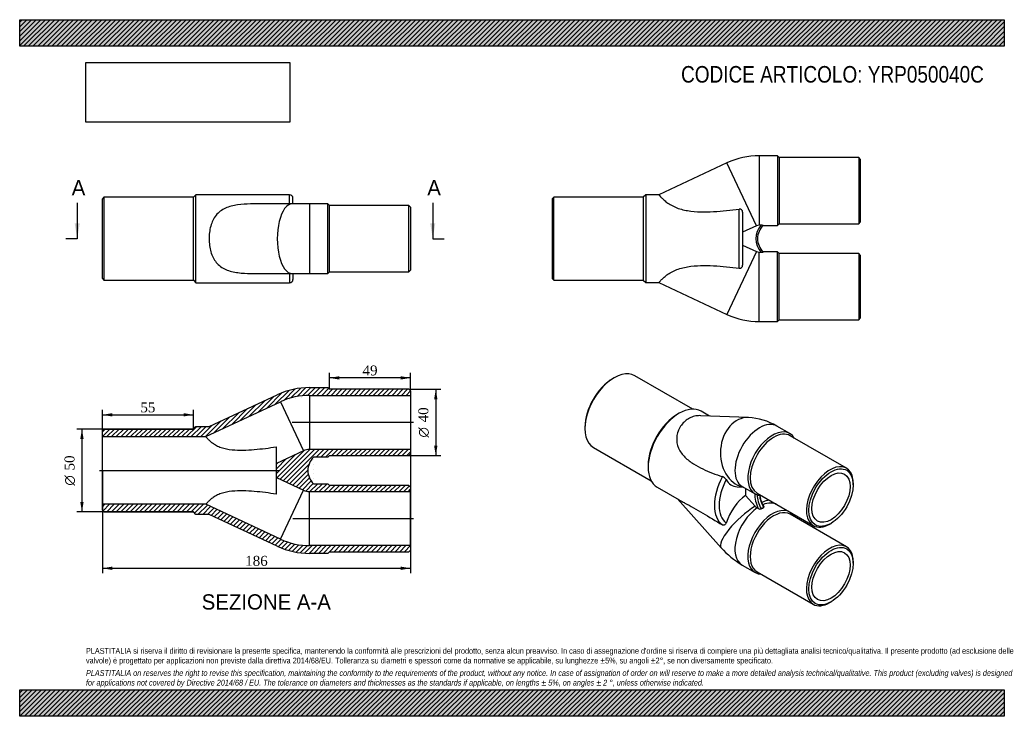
# Model space of a CAD drawing. Header units: millimetres. Extents: x 0 to 594, y 0 to 420.
import ezdxf
from ezdxf.enums import TextEntityAlignment as Align
from ezdxf.lldxf.tags import DXFTag

# ---------------------------------------------------------------- set-up
doc = ezdxf.new("R2010")
doc.units = ezdxf.units.MM
doc.header["$LTSCALE"] = 2
for name, color, linetype in [('Default', 7, 'Continuous'), ('DV4_Default', 7, 'Continuous'), ('YRP050040C', 7, 'Continuous')]:
    doc.layers.add(name, color=color, linetype=linetype)
doc.styles.add('SEACAD_Solid_Edge_ANSI', font='seans.ttf')
doc.styles.add('SEACAD_Solid_Edge_ANSI1_Symbols', font='semeca1.ttf')
doc.styles.add('SEACAD_Times_New_Roman', font='times.ttf')
tags = doc.linetypes.add('CENTER2', pattern=[28.575, 19.05, -3.175, 3.175, -3.175]).pattern_tags.tags
tags[10:11] = [DXFTag(74, 4), DXFTag(75, 0), DXFTag(340, '0'), DXFTag(46, 0.0), DXFTag(50, 0.0), DXFTag(44, 0.0), DXFTag(45, 0.0)]
tags[8:9] = [DXFTag(74, 4), DXFTag(75, 0), DXFTag(340, '0'), DXFTag(46, 0.0), DXFTag(50, 0.0), DXFTag(44, 0.0), DXFTag(45, 0.0)]
tags[6:7] = [DXFTag(74, 4), DXFTag(75, 0), DXFTag(340, '0'), DXFTag(46, 0.0), DXFTag(50, 0.0), DXFTag(44, 0.0), DXFTag(45, 0.0)]
tags[4:5] = [DXFTag(74, 4), DXFTag(75, 0), DXFTag(340, '0'), DXFTag(46, 0.0), DXFTag(50, 0.0), DXFTag(44, 0.0), DXFTag(45, 0.0)]
doc.dimstyles.new('ANSImm', dxfattribs={"dimtxt": 6, "dimasz": 6, "dimexe": 3, "dimexo": 0, "dimgap": 1.5, "dimtad": 1, "dimdsep": 46, "dimtxsty": 'SEACAD_Times_New_Roman', "dimblk1": '_SE_FILLED', "dimblk2": '_SE_FILLED', "dimsah": 1, "dimcen": 3, "dimazin": 0, "dimtfac": 0.85, "dimtdec": 3, "dimtofl": 0, "dimtmove": 0, "dimatfit": 3, "dimfxl": 1, "dimarcsym": 0})
picture_1 = doc.add_image_def('image1.jpg', size_in_pixel=(4302, 1260))

# ---------------------------------------------------------------- blocks, each defined once
blk = doc.blocks.new('SE')
at = {"layer": 'YRP050040C', "color": 7, "linetype": 'Continuous'}
for p, q in [((426.7, 333.65), (385.55, 314.46)), ((444.41, 295.68), (426.7, 333.65)), ((446.14, 337.96), (446.14, 296.06)), ((457.14, 337.96), (446.14, 337.96)), ((457.14, 337.96), (457.14, 295.96)), ((458.14, 336.96), (457.14, 337.96)), ((458.14, 336.96), (458.14, 296.96)), ((506.14, 336.96), (458.14, 336.96)), ((506.14, 336.96), (506.14, 296.96)), ((507.14, 335.96), (506.14, 336.96)), ((507.14, 335.96), (507.14, 297.96)), ((322.14, 312.96), (321.14, 311.96)), ((321.14, 311.96), (321.14, 263.96)), ((322.14, 262.96), (322.14, 312.96)), ((376.14, 312.96), (322.14, 312.96)), ((377.64, 314.46), (376.14, 312.96)), ((376.14, 312.96), (376.14, 262.96)), ((377.64, 314.46), (377.64, 261.46)), ((385.55, 314.46), (377.64, 314.46)), ((434.14, 270.17), (434.14, 305.75)), ((436.14, 303.99), (436.14, 271.94)), ((506.14, 296.96), (507.14, 297.96)), ((444.41, 295.68), (436.14, 291.82)), ((447.28, 296.06), (446.14, 296.06)), ((448.59, 296), (448.59, 295.96)), ((448.59, 295.96), (457.14, 295.96)), ((457.14, 295.96), (458.14, 296.96)), ((458.14, 296.96), (506.14, 296.96)), ((444.41, 280.25), (426.7, 242.27)), ((436.14, 284.11), (444.41, 280.25)), ((446.14, 237.96), (446.14, 279.87)), ((446.14, 279.87), (447.28, 279.87)), ((448.59, 279.96), (448.59, 279.93)), ((457.14, 279.96), (448.59, 279.96)), ((457.14, 237.96), (457.14, 279.96)), ((458.14, 278.96), (457.14, 279.96)), ((458.14, 238.96), (458.14, 278.96)), ((506.14, 278.96), (458.14, 278.96)), ((506.14, 278.96), (506.14, 238.96)), ((507.14, 277.96), (506.14, 278.96)), ((507.14, 277.96), (507.14, 239.96)), ((321.14, 263.96), (322.14, 262.96)), ((322.14, 262.96), (376.14, 262.96)), ((376.14, 262.96), (377.64, 261.46)), ((377.64, 261.46), (385.55, 261.46)), ((385.55, 261.46), (426.7, 242.27)), ((446.14, 237.96), (457.14, 237.96)), ((457.14, 237.96), (458.14, 238.96)), ((458.14, 238.96), (506.14, 238.96)), ((506.14, 238.96), (507.14, 239.96))]:
    blk.add_line(p, q, dxfattribs=at)
for centre, radius, start, end in [((446.14, 291.96), 46, 90, 115), ((434.38, 304.01), 1.76, 359.16783, 97.97209), ((456.14, 287.96), 12, 137.57525, 222.42475), ((446.14, 291.96), 4.1, 90, 115), ((456.14, 287.96), 11, 133.34176, 226.65824), ((447.45, 285.32), 10.74, 83.89761, 90.88735), ((446.14, 283.96), 4.1, 245, 270), ((447.45, 290.61), 10.74, 269.11253, 276.10251), ((434.38, 271.91), 1.76, 262.01893, 0.84116), ((446.14, 283.96), 46, 245, 270)]:
    blk.add_arc(centre, radius, start, end, dxfattribs=at)
for points in [[(385.55, 314.46), (385.55, 314.46), (385.55, 314.46), (385.55, 314.46), (385.64, 314.35), (385.98, 313.95), (386.24, 313.65), (386.94, 312.9), (387.38, 312.45), (388.46, 311.43), (389.12, 310.85), (391.36, 309.11), (393.33, 307.88), (396.72, 306.46), (397.93, 306.04), (400.4, 305.36), (401.66, 305.08), (405.51, 304.44), (408.16, 304.23), (413.39, 304.09), (415.99, 304.14), (423.79, 304.54), (428.98, 305.09), (434.14, 305.75)], [(385.55, 261.46), (385.55, 261.46), (385.55, 261.46), (385.55, 261.47), (385.64, 261.58), (385.98, 261.97), (386.24, 262.27), (386.94, 263.02), (387.38, 263.48), (388.46, 264.5), (389.12, 265.07), (391.36, 266.82), (393.33, 268.04), (396.72, 269.47), (397.93, 269.88), (400.4, 270.57), (401.66, 270.84), (405.51, 271.49), (408.16, 271.7), (413.39, 271.84), (415.99, 271.78), (423.79, 271.39), (428.98, 270.84), (434.14, 270.17)]]:
    blk.add_open_spline(points, degree=3, knots=[0.4989844, 0.4989844, 0.4989844, 0.4989844, 0.5, 0.5, 0.53125, 0.53125, 0.5625, 0.5625, 0.59375, 0.59375, 0.625, 0.625, 0.6875, 0.6875, 0.71875, 0.71875, 0.75, 0.75, 0.8125, 0.8125, 0.875, 0.875, 1, 1, 1, 1], dxfattribs=at)
blk = doc.blocks.new('SE1')
at = {"layer": 'YRP050040C', "color": 7, "linetype": 'Continuous'}
for p, q in [((358.65, 204.11), (357.94, 203.71)), ((406, 185.23), (371.15, 205.35)), ((397.89, 182.68), (396.83, 182.07)), ((439.67, 180.14), (410.99, 181.26)), ((416.23, 181.05), (411.14, 183.99)), ((340.97, 174.31), (340.97, 173.5)), ((464.61, 170.45), (456.83, 174.94)), ((498.75, 149.58), (464.81, 169.18)), ((346.15, 162.05), (381, 141.93)), ((379.15, 151.45), (379.15, 150.23)), ((384.64, 138.09), (397.82, 130.49)), ((432.79, 138.38), (436.4, 138.24)), ((435.83, 138.57), (443.61, 134.08)), ((437.84, 137.41), (437.84, 133.2)), ((502.9, 139.61), (502.9, 140.43)), ((396.83, 131.06), (423.22, 101.61)), ((437.84, 133.2), (443.69, 126.67)), ((444.81, 134.54), (478.75, 114.94)), ((444.91, 125.65), (445.72, 125.19)), ((447.35, 125.14), (447.19, 125.02)), ((447.35, 125.14), (448.06, 125.55)), ((448.06, 125.55), (448.77, 125.96)), ((448.93, 126.02), (448.77, 125.96)), ((464.61, 123.1), (456.83, 127.59)), ((498.75, 102.23), (464.81, 121.82)), ((488.75, 115.93), (489.46, 116.34)), ((435.83, 91.21), (443.61, 86.72)), ((502.9, 92.25), (502.9, 93.07)), ((444.81, 87.18), (478.75, 67.59)), ((488.75, 68.58), (489.46, 68.98))]:
    blk.add_line(p, q, dxfattribs=at)
for centre, radius, start, end in [((437.77, 142.97), 37.22, 59.2087, 87.07393), ((422.32, 140.25), 4.54, 32.35082, 68.85868), ((438.14, 144.89), 6.71, 249.17939, 249.89472), ((446.65, 126.8), 1.86, 239.99573, 286.83545), ((462.91, 136.84), 11.07, 235.28473, 236.69172), ((462.22, 136.07), 52.04, 221.46013, 239.52715)]:
    blk.add_arc(centre, radius, start, end, dxfattribs=at)
for centre, major_axis, ratio, start_param, end_param in [((358.65, 183.7), (12.5, 21.65), 0.57735, 0, 3.141593), ((357.94, 184.11), (-12, -20.78), 0.57735, 3.926991, 5.497787), ((397.89, 161.04), (-13.25, -22.95), 0.57735, 3.141593, 6.283185), ((396.83, 161.66), (-12.5, -21.65), 0.57735, 3.926991, 5.497787), ((438.86, 159.16), (-0.82, -20.98), 0.767256, 3.141584, 6.163638), ((446.33, 156.76), (-10.5, -18.19), 0.57735, 3.141593, 6.283185), ((454.11, 152.27), (-10.5, -18.19), 0.57735, 2.831748, 6.283185), ((454.81, 151.86), (-10, -17.32), 0.57735, 3.141593, 6.283185), ((488.75, 132.26), (-10, -17.32), 0.57735, 2.356194, 6.283185), ((437.84, 137.98), (-13.25, -22.95), 0.57735, 4.761819, 6.233755), ((439.26, 137.16), (-12.25, -21.22), 0.57735, 4.784847, 6.210727), ((439.26, 159.14), (9.43, 20.06), 0.571838, 2.748517, 3.379188), ((439.26, 115.18), (-9.43, -20.06), 0.571838, 3.925085, 4.910888), ((451.98, 128.18), (-6, 10.39), 0.57735, 0.676725, 1.52585), ((454.11, 152.27), (-10.5, -18.19), 0.57735, 0, 0.309845), ((452.69, 128.59), (5.5, -9.53), 0.57735, 3.880602, 4.741331), ((454.11, 129.4), (5.5, -9.53), 0.57735, 4.006627, 4.741331), ((438.86, 115.63), (-15.64, -14.02), 0.279258, 4.162681, 6.283185), ((446.33, 109.4), (-10.5, -18.19), 0.57735, 4.022373, 6.283185), ((454.11, 104.91), (10.5, 18.19), 0.57735, 0, 3.451437), ((454.81, 104.5), (10, 17.32), 0.57735, 0, 3.141593), ((444.91, 129), (2.05, -3.55), 0.57735, 5.061455, 5.497787), ((448.06, 108.4), (10.5, 18.19), 0.57735, 0.785398, 0.843864), ((438.86, 115.63), (-15.64, -14.02), 0.279258, 3.494898, 3.878621), ((448.06, 108.4), (10.5, 18.19), 0.57735, 0.726933, 0.785398), ((446.33, 109.4), (-10.5, -18.19), 0.57735, 3.141593, 3.787322), ((454.11, 104.91), (10.5, 18.19), 0.57735, 5.973341, 6.283185), ((488.75, 132.26), (-10, -17.32), 0.57735, 0, 0.785398), ((488.75, 84.91), (-10, -17.32), 0.57735, 2.356194, 6.283185), ((488.75, 84.91), (-10, -17.32), 0.57735, 0, 0.785398)]:
    blk.add_ellipse(centre, major_axis=major_axis, ratio=ratio, start_param=start_param, end_param=end_param, dxfattribs=at)
for centre, major_axis in [((489.46, 131.85), (-9.5, -16.45)), ((489.46, 131.85), (-8.15, -14.12)), ((489.46, 84.5), (-9.5, -16.45)), ((489.46, 84.5), (8.15, 14.12))]:
    blk.add_ellipse(centre, major_axis=major_axis, ratio=0.57735, dxfattribs=at)
for points, knots in [([(410.99, 181.26), (410.5, 181.28), (410.03, 181.27), (408.45, 181.19), (407.37, 181), (405.31, 180.38), (404.33, 179.95), (402.46, 178.85), (401.59, 178.2), (400.02, 176.68), (399.29, 175.81), (398.07, 173.92), (397.57, 172.9), (396.79, 170.73), (396.53, 169.58), (396.2, 166.13), (396.59, 163.75), (397.95, 160.61), (398.53, 159.61), (399.84, 157.79), (400.57, 156.96), (402.91, 154.64), (404.68, 153.32), (408.3, 151.03), (410.17, 150.03), (415.9, 147.3), (419.88, 145.81), (423.95, 144.48)], [0.4240953, 0.4240953, 0.4240953, 0.4240953, 0.4375, 0.4375, 0.46875, 0.46875, 0.5, 0.5, 0.53125, 0.53125, 0.5625, 0.5625, 0.59375, 0.59375, 0.625, 0.625, 0.6875, 0.6875, 0.71875, 0.71875, 0.75, 0.75, 0.8125, 0.8125, 0.875, 0.875, 1, 1, 1, 1]), ([(448.97, 126.45), (448.95, 126.48), (448.75, 126.82), (448.37, 127.55), (447.9, 128.55), (447.5, 129.58), (447.17, 130.61), (446.92, 131.62), (446.76, 132.48), (446.7, 133), (446.68, 133.2)], [0, 0, 0, 0, 0.0065112, 0.0702867, 0.1340549, 0.197762, 0.2613759, 0.3248654, 0.3882023, 0.4277804, 0.4277804, 0.4277804, 0.4277804]), ([(397.77, 130.51), (398.18, 130.28), (398.66, 130.02), (399.84, 129.39), (400.57, 129), (402.91, 127.74), (404.68, 126.76), (408.3, 124.7), (410.17, 123.61), (415.9, 120.23), (419.88, 117.84), (423.95, 115.43)], [0.6935148, 0.6935148, 0.6935148, 0.6935148, 0.71875, 0.71875, 0.75, 0.75, 0.8125, 0.8125, 0.875, 0.875, 1, 1, 1, 1]), ([(448.97, 126.44), (448.97, 126.44), (448.97, 126.44), (449.01, 126.37), (449.04, 126.3), (449.03, 126.15), (449, 126.08), (448.93, 126.02)], [0.4985757, 0.4985757, 0.4985757, 0.4985757, 0.5, 0.5, 0.75, 0.75, 1, 1, 1, 1]), ([(426.15, 116.51), (426.07, 116.26), (425.95, 116.04), (425.72, 115.75), (425.64, 115.66), (425.47, 115.51), (425.37, 115.44), (425.17, 115.33), (425.06, 115.29), (424.85, 115.24), (424.73, 115.23), (424.4, 115.24), (424.17, 115.31), (423.95, 115.43)], [0, 0, 0, 0, 0.25, 0.25, 0.375, 0.375, 0.5, 0.5, 0.625, 0.625, 0.75, 0.75, 1, 1, 1, 1])]:
    blk.add_open_spline(points, degree=3, knots=knots, dxfattribs=at)
blk = doc.blocks.new('SE2')
at = {"layer": 'YRP050040C', "color": 7, "linetype": 'Continuous'}
for p, q in [((50.86, 312.92), (49.86, 311.92)), ((49.86, 263.92), (49.86, 311.92)), ((50.86, 312.92), (50.86, 262.92)), ((104.86, 312.92), (50.86, 312.92)), ((106.36, 314.42), (104.86, 312.92)), ((104.86, 262.92), (104.86, 312.92)), ((106.36, 261.42), (106.36, 314.42)), ((162.86, 314.42), (106.36, 314.42)), ((164.29, 308.92), (141.8, 308.92)), ((162.86, 308.92), (162.86, 314.42)), ((174.86, 308.92), (164.29, 308.92)), ((164.86, 308.92), (164.86, 312.42)), ((174.86, 308.92), (174.86, 266.92)), ((185.86, 308.92), (174.86, 308.92)), ((185.86, 266.92), (185.86, 308.92)), ((186.86, 307.92), (185.86, 308.92)), ((186.86, 267.92), (186.86, 307.92)), ((234.86, 307.92), (186.86, 307.92)), ((234.86, 267.92), (234.86, 307.92)), ((235.86, 306.92), (234.86, 307.92)), ((235.86, 306.92), (235.86, 268.92)), ((185.86, 266.92), (186.86, 267.92)), ((186.86, 267.92), (234.86, 267.92)), ((234.86, 267.92), (235.86, 268.92)), ((49.86, 263.92), (50.86, 262.92)), ((50.86, 262.92), (104.86, 262.92)), ((104.86, 262.92), (106.36, 261.42)), ((106.36, 261.42), (162.86, 261.42)), ((141.79, 266.92), (164.29, 266.92)), ((162.86, 266.92), (162.86, 261.42)), ((164.29, 266.92), (174.86, 266.92)), ((164.86, 266.92), (164.86, 263.42)), ((174.86, 266.92), (185.86, 266.92))]:
    blk.add_line(p, q, dxfattribs=at)
for centre, start, end in [((162.86, 312.42), 0, 90), ((162.86, 263.42), 270, 0)]:
    blk.add_arc(centre, 2, start, end, dxfattribs=at)
blk.add_ellipse((164.29, 287.92), major_axis=(0, 21), ratio=0.422618, start_param=0, end_param=3.141593, dxfattribs=at)
blk.add_open_spline([(141.8, 308.92), (140.96, 308.92), (140.12, 308.91), (136.65, 308.83), (134.02, 308.67), (130.15, 308.11), (128.89, 307.87), (126.43, 307.23), (125.23, 306.83), (122.99, 305.83), (121.95, 305.24), (120.04, 303.8), (119.19, 302.97), (117.71, 301.14), (117.07, 300.11), (116.01, 297.91), (115.58, 296.74), (114.91, 294.3), (114.66, 293.01), (114.33, 290.43), (114.26, 289.11), (114.27, 286.46), (114.36, 285.15), (114.7, 282.58), (114.96, 281.3), (115.66, 278.87), (116.09, 277.72), (117.18, 275.54), (117.83, 274.52), (120.08, 271.8), (122.05, 270.39), (125.43, 268.93), (126.65, 268.53), (129.11, 267.92), (130.38, 267.69), (134.23, 267.15), (136.88, 267), (140.26, 266.92), (141.02, 266.92), (141.79, 266.92)], degree=3, knots=[0.1675667, 0.1675667, 0.1675667, 0.1675667, 0.1875, 0.1875, 0.25, 0.25, 0.28125, 0.28125, 0.3125, 0.3125, 0.34375, 0.34375, 0.375, 0.375, 0.40625, 0.40625, 0.4375, 0.4375, 0.46875, 0.46875, 0.5, 0.5, 0.53125, 0.53125, 0.5625, 0.5625, 0.59375, 0.59375, 0.625, 0.625, 0.6875, 0.6875, 0.71875, 0.71875, 0.75, 0.75, 0.8125, 0.8125, 0.8308629, 0.8308629, 0.8308629, 0.8308629], dxfattribs=at)
blk = doc.blocks.new('SE4')
at = {"color": 7, "linetype": 'Continuous', "style": 'SEACAD_Solid_Edge_ANSI'}
blk.add_text('A', height=9.2, dxfattribs=at).set_placement((31.39, 323.3), align=Align.TOP_LEFT)
blk = doc.blocks.new('SE5')
at = {"color": 7, "linetype": 'Continuous', "style": 'SEACAD_Solid_Edge_ANSI'}
blk.add_text('A', height=9.2, dxfattribs=at).set_placement((245.9, 323.3), align=Align.TOP_LEFT)
blk = doc.blocks.new('SEANNOT_GROUP')
at = {"linetype": 'Continuous'}
blk.add_hatch(color=7, dxfattribs=at).paths.add_polyline_path([(33.17, 297.15), (34.7, 287.95), (36.24, 297.15)])
at = {"color": 7, "linetype": 'Continuous'}
blk.add_lwpolyline([(34.7, 309.5), (34.7, 287.95)], dxfattribs=at)
blk = doc.blocks.new('SEANNOT_GROUP1')
at = {"linetype": 'Continuous'}
blk.add_hatch(color=7, dxfattribs=at).paths.add_polyline_path([(247.68, 297.15), (249.22, 287.95), (250.75, 297.15)])
at = {"color": 7, "linetype": 'Continuous'}
blk.add_lwpolyline([(249.22, 309.5), (249.22, 287.95)], dxfattribs=at)
blk = doc.blocks.new('SE3')
at = {"layer": 'Default', "color": 7, "linetype": 'CENTER2'}
for p, q in [((34.7, 287.95), (27.8, 287.95)), ((249.22, 287.95), (256.12, 287.95))]:
    blk.add_line(p, q, dxfattribs=at)
at = {"layer": 'Default', "color": 7, "linetype": 'CENTER2', "const_width": 0.0001}
blk.add_lwpolyline([(34.7, 287.95), (249.22, 287.95)], dxfattribs=at)
at = {"layer": 'Default'}
for name in ['SE4', 'SE5', 'SEANNOT_GROUP', 'SEANNOT_GROUP1']:
    blk.add_blockref(name, (0, 0), dxfattribs=at)
blk = doc.blocks.new('SE6')
at = {"layer": 'YRP050040C', "linetype": 'Continuous'}
h = blk.add_hatch(dxfattribs=at)
h.set_pattern_fill('LINE', scale=0.62992, angle=45, style=0)
edge = h.paths.add_edge_path()
edge.add_line((235.86, 196.2), (234.86, 197.2))
edge.add_line((234.86, 197.2), (186.86, 197.2))
edge.add_line((186.86, 197.2), (185.86, 198.2))
edge.add_line((185.86, 198.2), (174.86, 198.2))
edge.add_arc((174.86, 152.2), 46, 90, 115)
edge.add_line((155.42, 193.89), (114.26, 174.7))
edge.add_line((114.26, 174.7), (106.36, 174.7))
edge.add_line((106.36, 174.7), (104.86, 173.2))
edge.add_line((104.86, 173.2), (50.86, 173.2))
edge.add_line((50.86, 173.2), (49.86, 172.2))
edge.add_line((49.86, 172.2), (49.86, 168.6))
edge.add_line((49.86, 168.6), (112.3, 168.6))
edge.add_line((112.3, 168.6), (157.4, 189.63))
edge.add_arc((174.86, 152.2), 41.3, 90, 115, ccw=False)
edge.add_line((174.86, 193.5), (235.86, 193.5))
edge.add_line((235.86, 193.5), (235.86, 196.2))
h = blk.add_hatch(dxfattribs=at)
h.set_pattern_fill('LINE', scale=0.62992, angle=45, style=0)
edge = h.paths.add_edge_path()
edge.add_line((235.86, 160.9), (174.86, 160.9))
edge.add_arc((174.86, 152.2), 8.7, 90, 115)
edge.add_line((171.18, 160.09), (154.86, 152.48))
edge.add_line((154.86, 152.48), (154.86, 143.93))
edge.add_line((154.86, 143.93), (171.18, 136.32))
edge.add_arc((174.86, 144.2), 8.7, 245, 270)
edge.add_line((174.86, 135.5), (235.86, 135.5))
edge.add_line((235.86, 135.5), (235.86, 138.2))
edge.add_line((235.86, 138.2), (234.86, 139.2))
edge.add_line((234.86, 139.2), (186.86, 139.2))
edge.add_line((186.86, 139.2), (185.86, 140.2))
edge.add_line((185.86, 140.2), (177.31, 140.2))
edge.add_line((177.31, 140.2), (177.31, 140.2))
edge.add_arc((184.86, 148.2), 11, 133.34176, 226.65824, ccw=False)
edge.add_line((177.31, 156.2), (177.31, 156.2))
edge.add_line((177.31, 156.2), (185.86, 156.2))
edge.add_line((185.86, 156.2), (186.86, 157.2))
edge.add_line((186.86, 157.2), (234.86, 157.2))
edge.add_line((234.86, 157.2), (235.86, 158.2))
edge.add_line((235.86, 158.2), (235.86, 160.9))
h = blk.add_hatch(dxfattribs=at)
h.set_pattern_fill('LINE', scale=0.62992, angle=45, style=0)
edge = h.paths.add_edge_path()
edge.add_line((234.86, 99.2), (235.86, 100.2))
edge.add_line((235.86, 100.2), (235.86, 102.9))
edge.add_line((235.86, 102.9), (174.86, 102.9))
edge.add_arc((174.86, 144.2), 41.3, 245, 270, ccw=False)
edge.add_line((157.4, 106.77), (112.3, 127.8))
edge.add_line((112.3, 127.8), (49.86, 127.8))
edge.add_line((49.86, 127.8), (49.86, 124.2))
edge.add_line((49.86, 124.2), (50.86, 123.2))
edge.add_line((50.86, 123.2), (104.86, 123.2))
edge.add_line((104.86, 123.2), (106.36, 121.7))
edge.add_line((106.36, 121.7), (114.26, 121.7))
edge.add_line((114.26, 121.7), (155.42, 102.51))
edge.add_arc((174.86, 144.2), 46, 245, 270)
edge.add_line((174.86, 98.2), (185.86, 98.2))
edge.add_line((185.86, 98.2), (186.86, 99.2))
edge.add_line((186.86, 99.2), (234.86, 99.2))
at = {"layer": 'DV4_Default', "color": 7, "linetype": 'CENTER2'}
for p, q in [((237.61, 177.2), (164.37, 177.2)), ((48.11, 148.2), (156.61, 148.2)), ((164.78, 119.2), (237.61, 119.2))]:
    blk.add_line(p, q, dxfattribs=at)
at = {"layer": 'YRP050040C', "color": 7, "linetype": 'Continuous'}
for p, q in [((174.86, 198.2), (185.86, 198.2)), ((186.86, 197.2), (185.86, 198.2)), ((234.86, 197.2), (186.86, 197.2)), ((234.86, 197.2), (186.86, 197.2)), ((235.86, 196.2), (234.86, 197.2)), ((235.86, 196.2), (235.86, 193.5)), ((114.26, 174.7), (155.42, 193.89)), ((174.86, 193.5), (174.86, 160.9)), ((174.86, 193.5), (235.86, 193.5)), ((235.86, 193.5), (235.86, 160.9)), ((112.3, 168.6), (157.4, 189.63)), ((157.4, 189.63), (171.18, 160.09)), ((50.86, 173.2), (49.86, 172.2)), ((50.86, 173.2), (104.86, 173.2)), ((104.86, 173.2), (50.86, 173.2)), ((104.86, 173.2), (106.36, 174.7)), ((106.36, 174.7), (114.26, 174.7)), ((49.86, 168.6), (49.86, 172.2)), ((49.86, 127.8), (49.86, 168.6)), ((49.86, 168.6), (112.3, 168.6)), ((154.86, 152.48), (154.86, 162.45)), ((235.86, 160.9), (174.86, 160.9)), ((235.86, 160.9), (235.86, 158.2)), ((171.18, 160.09), (154.86, 152.48)), ((185.86, 156.2), (177.31, 156.2)), ((185.86, 156.2), (186.86, 157.2)), ((186.86, 157.2), (234.86, 157.2)), ((186.86, 157.2), (234.86, 157.2)), ((234.86, 157.2), (235.86, 158.2)), ((154.86, 143.93), (154.86, 152.48)), ((154.86, 133.95), (154.86, 143.93)), ((154.86, 143.93), (171.18, 136.32)), ((177.31, 140.2), (185.86, 140.2)), ((186.86, 139.2), (185.86, 140.2)), ((234.86, 139.2), (186.86, 139.2)), ((234.86, 139.2), (186.86, 139.2)), ((235.86, 138.2), (234.86, 139.2)), ((235.86, 138.2), (235.86, 135.5)), ((157.4, 106.77), (171.18, 136.32)), ((174.86, 102.9), (174.86, 135.5)), ((174.86, 135.5), (235.86, 135.5)), ((235.86, 102.9), (235.86, 135.5)), ((112.3, 127.8), (49.86, 127.8)), ((49.86, 124.2), (49.86, 127.8)), ((157.4, 106.77), (112.3, 127.8)), ((49.86, 124.2), (50.86, 123.2)), ((104.86, 123.2), (50.86, 123.2)), ((50.86, 123.2), (104.86, 123.2)), ((106.36, 121.7), (104.86, 123.2)), ((114.26, 121.7), (106.36, 121.7)), ((155.42, 102.51), (114.26, 121.7)), ((235.86, 102.9), (174.86, 102.9)), ((235.86, 102.9), (235.86, 100.2)), ((185.86, 98.2), (174.86, 98.2)), ((185.86, 98.2), (186.86, 99.2)), ((186.86, 99.2), (234.86, 99.2)), ((186.86, 99.2), (234.86, 99.2)), ((234.86, 99.2), (235.86, 100.2))]:
    blk.add_line(p, q, dxfattribs=at)
for centre, radius, start, end in [((174.86, 152.2), 46, 90, 115), ((174.86, 152.2), 46, 90, 115), ((174.86, 152.2), 41.3, 90, 115), ((174.86, 152.2), 8.7, 90, 115), ((184.86, 148.2), 11, 133.34176, 226.65824), ((174.86, 144.2), 8.7, 245, 270), ((174.86, 144.2), 46, 245, 270), ((174.86, 144.2), 46, 245, 270), ((174.86, 144.2), 41.3, 245, 270)]:
    blk.add_arc(centre, radius, start, end, dxfattribs=at)
for points, knots in [([(112.3, 168.6), (112.3, 168.61), (112.6, 168.22), (113.55, 167.18), (113.96, 166.75), (114.97, 165.81), (115.57, 165.31), (116.98, 164.28), (117.79, 163.76), (119.58, 162.83), (120.57, 162.41), (123.64, 161.36), (125.88, 160.94), (130.34, 160.49), (132.58, 160.44), (137.06, 160.53), (139.3, 160.66), (146.01, 161.23), (150.45, 161.81), (154.86, 162.45)], [0, 0, 0, 0, 0.125, 0.125, 0.1875, 0.1875, 0.25, 0.25, 0.3125, 0.3125, 0.375, 0.375, 0.5, 0.5, 0.625, 0.625, 0.75, 0.75, 1, 1, 1, 1]), ([(154.86, 133.95), (150.44, 134.6), (146, 135.18), (139.28, 135.75), (137.03, 135.88), (132.52, 135.96), (130.27, 135.91), (125.79, 135.45), (123.59, 135.03), (120.51, 133.98), (119.55, 133.56), (117.77, 132.63), (116.96, 132.11), (115.56, 131.09), (114.96, 130.58), (113.95, 129.64), (113.55, 129.23), (112.91, 128.53), (112.68, 128.26), (112.38, 127.89), (112.3, 127.8), (112.3, 127.8)], [0, 0, 0, 0, 0.25, 0.25, 0.375, 0.375, 0.5, 0.5, 0.625, 0.625, 0.6875, 0.6875, 0.75, 0.75, 0.8125, 0.8125, 0.875, 0.875, 0.9375, 0.9375, 1, 1, 1, 1])]:
    blk.add_open_spline(points, degree=3, knots=knots, dxfattribs=at)
blk = doc.blocks.new('DMBLK273')
at = {"layer": 'Default', "linetype": 'Continuous'}
for points in [[(36.56, 167.2), (38.56, 167.2), (37.56, 173.2)], [(36.56, 129.2), (37.56, 123.2), (38.56, 129.2)]]:
    blk.add_hatch(color=7, dxfattribs=at).paths.add_polyline_path(points)
at = {"layer": 'Default', "color": 7, "linetype": 'Continuous'}
for p, q in [((50.86, 173.2), (34.56, 173.2)), ((37.56, 173.2), (37.56, 123.2)), ((50.86, 123.2), (34.56, 123.2))]:
    blk.add_line(p, q, dxfattribs=at)
for s, style, p in [(' 50', 'SEACAD_Times_New_Roman', (27.06, 145.94)), ('O', 'SEACAD_Solid_Edge_ANSI1_Symbols', (27.06, 139.09))]:
    blk.add_text(s, height=6, rotation=90, dxfattribs=dict(at, style=style)).set_placement(p, align=Align.TOP_LEFT)
blk = doc.blocks.new('_SE_FILLED')
at = {"color": 0}
blk.add_line((0, 0), (-1, 0), dxfattribs=at)
blk.add_solid([(0, 0), (-1, -0.1665), (-1, 0.1665), (0, 0)], dxfattribs=at)
blk = doc.blocks.new('DMBLK274')
at = {"layer": 'Default', "linetype": 'Continuous'}
for points in [[(55.86, 88.23), (55.86, 90.23), (49.86, 89.23)], [(229.86, 88.23), (235.86, 89.23), (229.86, 90.23)]]:
    blk.add_hatch(color=7, dxfattribs=at).paths.add_polyline_path(points)
at = {"layer": 'Default', "color": 7, "linetype": 'Continuous'}
for p, q in [((235.86, 177.2), (235.86, 86.23)), ((49.86, 148.2), (49.86, 86.23)), ((49.86, 89.23), (235.86, 89.23))]:
    blk.add_line(p, q, dxfattribs=at)
at = {"layer": 'Default', "color": 7, "linetype": 'Continuous', "style": 'SEACAD_Times_New_Roman'}
blk.add_text('186', height=6, dxfattribs=at).set_placement((136.03, 96.73), align=Align.TOP_LEFT)
blk = doc.blocks.new('DMBLK275')
at = {"layer": 'Default', "linetype": 'Continuous'}
for points in [[(55.86, 182.77), (49.86, 181.77), (55.86, 180.77)], [(98.86, 182.77), (98.86, 180.77), (104.86, 181.77)]]:
    blk.add_hatch(color=7, dxfattribs=at).paths.add_polyline_path(points)
at = {"layer": 'Default', "color": 7, "linetype": 'Continuous'}
for p, q in [((49.86, 170.4), (49.86, 184.77)), ((104.86, 173.2), (104.86, 184.77)), ((49.86, 181.77), (104.86, 181.77))]:
    blk.add_line(p, q, dxfattribs=at)
at = {"layer": 'Default', "color": 7, "linetype": 'Continuous', "style": 'SEACAD_Times_New_Roman'}
blk.add_text('55', height=6, dxfattribs=at).set_placement((72.81, 189.27), align=Align.TOP_LEFT)
blk = doc.blocks.new('DMBLK276')
at = {"layer": 'Default', "linetype": 'Continuous'}
for points in [[(192.86, 205.04), (186.86, 204.04), (192.86, 203.04)], [(229.86, 205.04), (229.86, 203.04), (235.86, 204.04)]]:
    blk.add_hatch(color=7, dxfattribs=at).paths.add_polyline_path(points)
at = {"layer": 'Default', "color": 7, "linetype": 'Continuous'}
for p, q in [((186.86, 197.2), (186.86, 207.04)), ((235.86, 204.04), (186.86, 204.04)), ((235.86, 196.2), (235.86, 207.04))]:
    blk.add_line(p, q, dxfattribs=at)
at = {"layer": 'Default', "color": 7, "linetype": 'Continuous', "style": 'SEACAD_Times_New_Roman'}
blk.add_text('49', height=6, dxfattribs=at).set_placement((206.81, 211.54), align=Align.TOP_LEFT)
blk = doc.blocks.new('DMBLK277')
at = {"layer": 'Default', "linetype": 'Continuous'}
for points in [[(252.02, 191.2), (251.02, 197.2), (250.02, 191.2)], [(252.02, 163.2), (250.02, 163.2), (251.02, 157.2)]]:
    blk.add_hatch(color=7, dxfattribs=at).paths.add_polyline_path(points)
at = {"layer": 'Default', "color": 7, "linetype": 'Continuous'}
for p, q in [((234.86, 197.2), (254.02, 197.2)), ((251.02, 197.2), (251.02, 157.2)), ((234.86, 157.2), (254.02, 157.2))]:
    blk.add_line(p, q, dxfattribs=at)
for s, style, p in [(' 40', 'SEACAD_Times_New_Roman', (240.52, 174.94)), ('O', 'SEACAD_Solid_Edge_ANSI1_Symbols', (240.52, 168.09))]:
    blk.add_text(s, height=6, rotation=90, dxfattribs=dict(at, style=style)).set_placement(p, align=Align.TOP_LEFT)

msp = doc.modelspace()

# ---------------------------------------------------------------- hatches: boundary and pattern name
at = {"layer": 'Default', "linetype": 'Continuous'}
h = msp.add_hatch(dxfattribs=at)
h.set_pattern_fill('LINE', scale=0.62992, angle=45, style=0)
h.paths.add_polyline_path([(594, 404), (594, 420), (0, 420), (0, 404)])
for points in [[(594, 404), (594, 420), (0, 420), (0, 404)], [(594, 0), (594, 16), (0, 16), (0, 0)]]:
    msp.add_hatch(color=7, dxfattribs=at).paths.add_polyline_path(points)
h = msp.add_hatch(dxfattribs=at)
h.set_pattern_fill('LINE', scale=0.62992, angle=45, style=0)
h.paths.add_polyline_path([(594, 0), (594, 16), (0, 16), (0, 0)])

# ---------------------------------------------------------------- linework, layer by layer
at = {"layer": 'Default', "color": 7, "linetype": 'Continuous'}
for p, q in [((0, 420), (594, 420)), ((0, 404), (0, 420)), ((594, 420), (594, 404)), ((594, 404), (0, 404)), ((0, 16), (594, 16)), ((0, 0), (0, 16)), ((594, 16), (594, 0)), ((594, 0), (0, 0))]:
    msp.add_line(p, q, dxfattribs=at)

# ---------------------------------------------------------------- block references
at = {"layer": 'Default'}
for name in ['SE', 'SE3', 'SE2', 'SE1', 'SE6']:
    msp.add_blockref(name, (0, 0), dxfattribs=at)

# ---------------------------------------------------------------- texts
at = {"layer": 'Default', "color": 7, "linetype": 'Continuous', "style": 'SEACAD_Solid_Edge_ANSI'}
msp.add_text('SEZIONE A-A', height=9.2, dxfattribs=at).set_placement((109.8, 73.564), align=Align.TOP_LEFT)
at = {"layer": 'Default', "attachment_point": 1}
for s, insert, char_height, width in [('{\\fArial Narrow|b0||i0||c0|p34;\\C7;\\H10.;\\W1.;CODICE ARTICOLO: YRP050040C}', (398.996, 392.067), 10, 187.7157), ("{\\fArial Narrow|b0||i0||c0|p34;\\C7;\\H3.5;\\W1.;PLASTITALIA si riserva il diritto di revisionare la presente specifica, mantenendo la conformità alle prescrizioni del prodotto, senza alcun preavviso. In caso di assegnazione d'ordine si riserva di compiere una più dettagliata analisi tecnico/qualitativa. Il presente prodotto (ad esclusione delle \\P}{\\fArial Narrow|b0||i0||c0|p34;\\C7;\\H3.5;\\W1.;valvole) è progettato per applicazioni non previste dalla direttiva 2014/68/EU. Tolleranza su diametri e spessori come da normative se applicabile, su lunghezze ±5%, su angoli ±2°, se non diversamente specificato.\\P}{\\fArial Narrow|b0||i0||c0|p34;\\C7;\\H1.;\\W1.;   \\P}{\\fArial Narrow|b0||i1||c0|p34;\\C7;\\H3.5;\\W1.;PLASTITALIA on reserves the right to revise this specification, maintaining the conformity to the requirements of the product, without any notice. In case of assignation of order on will reserve to make a more detailed analysis technical/qualitative. This product (excluding valves) is designed \\P}{\\fArial Narrow|b0||i1||c0|p34;\\C7;\\H3.5;\\W1.;for applications not covered by Directive 2014/68 / EU. The tolerance on diameters and thicknesses as the standards if applicable, on lengths ± 5%, on angles ± 2 °, unless otherwise indicated.\\P}", (40, 41.205), 3.5, 514)]:
    msp.add_mtext(s, dxfattribs=dict(at, insert=insert, char_height=char_height, width=width))

# ---------------------------------------------------------------- dimensions: what is measured, and where the dimension line sits
at = {"layer": 'Default', "color": 7, "linetype": 'Continuous'}
for base, p1, p2, picture, middle in [((186.856, 204.039), (235.856, 196.203), (186.856, 197.203), 'DMBLK276', (211.356, 204.039)), ((104.856, 181.771), (49.856, 170.403), (104.856, 173.203), 'DMBLK275', (77.356, 181.771)), ((235.856, 89.227), (49.856, 148.203), (235.856, 177.203), 'DMBLK274', (142.856, 89.227))]:
    dim = msp.add_linear_dim(base=base, p1=p1, p2=p2, text='\\A1;<>', dimstyle='ANSImm', dxfattribs=at)
    dim.commit()
    dim.dimension.update_dxf_attribs({"geometry": picture, "text_midpoint": middle, "dimtype": 160})
for base, p1, p2, text, picture, middle in [((251.021, 197.203), (234.856, 197.203), (234.856, 157.203), '\\A1;%%C 40\\P{}', 'DMBLK277', (251.021, 177.203)), ((37.564, 173.203), (50.856, 173.203), (50.856, 123.203), '\\A1;%%C 50\\P{}', 'DMBLK273', (37.564, 148.203))]:
    dim = msp.add_linear_dim(base=base, p1=p1, p2=p2, angle=270, text=text, dimstyle='ANSImm', dxfattribs=at)
    dim.commit()
    dim.dimension.update_dxf_attribs({"geometry": picture, "text_midpoint": middle, "dimtype": 161})

# ---------------------------------------------------------------- pictures from other files: only their frames are drawn
image = msp.add_image(picture_1, insert=(40, 358.206), size_in_units=(122.914, 36))
image.dxf.flags = 7

doc.saveas('drawing.dxf')
